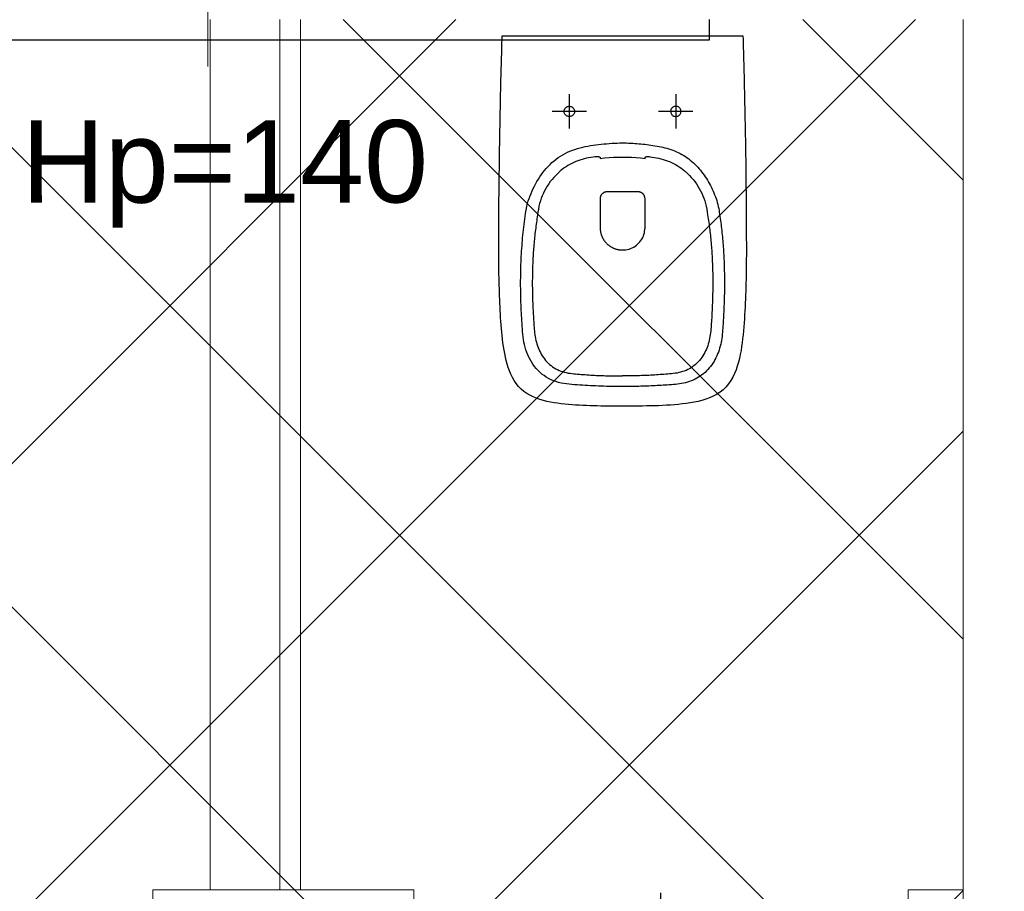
# Model space of a CAD drawing. Header units: millimetres. Extents: x -604189 to 881711, y -381903 to -7297.
# Tile 47 of 256: x -570871 to -569437, y -194427 to -193157. Entities that reach past the tile are written whole.
import ezdxf

# ---------------------------------------------------------------- set-up
doc = ezdxf.new("R2010")
doc.units = ezdxf.units.MM
doc.header["$LTSCALE"] = 100
doc.linetypes.add('ACAD_ISO04W100', pattern=[30.5, 24, -3, 0.5, -3])
doc.layers.get('Defpoints').update_dxf_attribs({"color": 30})
doc.layers.add('3', color=3, linetype='Continuous')
doc.layers.add('OPIS', color=7, linetype='Continuous')
for name, color, linetype, lineweight in [('drzwi', 72, 'Continuous', 20), ('Konstrukcja - Ściany zew_Nr_Pióra__1', 155, 'Continuous', 35), ('RCAD_wymiary', 7, 'Continuous', 18), ('strop osie', 80, 'ACAD_ISO04W100', 5)]:
    doc.layers.add(name, color=color, linetype=linetype, lineweight=lineweight)
doc.styles.add('Arial', font='arial.ttf')
doc.styles.get("Standard").update_dxf_attribs({"font": 'romans.shx', "width": 0.5})
doc.dimstyles.new('1 50', dxfattribs={"dimtxt": 150, "dimasz": 80, "dimexe": 1, "dimexo": 1, "dimgap": 20, "dimtad": 1, "dimdec": 0, "dimlfac": 0.1, "dimtxsty": 'Standard', "dimblk": 'ARCHTICK', "dimcen": 200, "dimclrd": 2, "dimadec": 1, "dimazin": 0, "dimtfac": 1, "dimtdec": 0, "dimtmove": 0, "dimatfit": 3, "dimldrblk": 'ARCHTICK', "dimfxl": 120, "dimfxlon": 1, "dimtfill": 1, "dimarcsym": 0})
pattern_1 = [(45, (-296350.26, 111503), (-334.51454, 334.51454), []), (135, (-296350.26, 111503), (-334.51454, -334.51454), [])]

# ---------------------------------------------------------------- blocks, each defined once
blk = doc.blocks.new('dd02')
at = {"linetype": 'ByBlock'}
blk.add_lwpolyline([(3, 0), (90, 0)], dxfattribs=at)
at = {"color": 8, "linetype": 'ByBlock', "lineweight": 0}
blk.add_arc((0, 0), 90, 270, 0, dxfattribs=at)
blk = doc.blocks.new('def01')
at = {"layer": 'Defpoints', "linetype": 'Continuous'}
blk.add_lwpolyline([(2.5, 0), (-2.5, 0)], dxfattribs=at)
blk = doc.blocks.new('def02')
at = {"layer": 'Defpoints', "rotation": 90}
blk.add_blockref('def01', (0, 0), dxfattribs=at)
at = {"layer": 'Defpoints'}
blk.add_blockref('def01', (0, 0), dxfattribs=at)
blk = doc.blocks.new('dalu01')
at = {"ltscale": 3}
blk.add_lwpolyline([(3, 0), (3, -10), (-3, -10), (-3, 0)], dxfattribs=at)
blk = doc.blocks.new('d_90alu')
blk.add_blockref('dalu01', (-3, 0))
at = {"linetype": 'ByBlock'}
blk.add_blockref('dd02', (0, -10), dxfattribs=at)
at = {"xscale": -1, "rotation": 180}
blk.add_blockref('dalu01', (-3, -110), dxfattribs=at)
at = {"layer": 'Defpoints'}
blk.add_blockref('def02', (-3, -55), dxfattribs=at)
blk = doc.blocks.new('_ArchTick')
at = {"layer": 'strop osie', "color": 0, "const_width": 0.15}
blk.add_lwpolyline([(-0.5, -0.5), (0.5, 0.5)], dxfattribs=at)
blk = doc.blocks.new('*D3202')
at = {"layer": 'Defpoints', "color": 0, "linetype": 'ByBlock', "lineweight": 5, "transparency": 16777216}
for p in [(-569496.8, -191415.8), (-571696.8, -193157.4), (-569496.8, -193157.4)]:
    blk.add_point(p, dxfattribs=at)
at = {"layer": 'OPIS', "color": 0, "linetype": 'Continuous', "lineweight": -2, "transparency": 16777216}
for p, q in [((-571696.8, -191475.8), (-571696.8, -191414.8)), ((-569496.8, -191475.8), (-569496.8, -191414.8))]:
    blk.add_line(p, q, dxfattribs=at)
at = {"layer": 'OPIS', "color": 2, "lineweight": -2, "transparency": 16777216}
blk.add_line((-571696.8, -191415.8), (-569496.8, -191415.8), dxfattribs=at)
at = {"layer": 'OPIS', "color": 2, "linetype": 'ByBlock', "lineweight": -2, "transparency": 16777216, "xscale": 80, "yscale": 80, "zscale": 80, "rotation": 180}
blk.add_blockref('_ArchTick', (-571696.8, -191415.8), dxfattribs=at)
at = {"layer": 'OPIS', "color": 2, "linetype": 'ByBlock', "lineweight": -2, "transparency": 16777216, "xscale": 80, "yscale": 80, "zscale": 80}
blk.add_blockref('_ArchTick', (-569496.8, -191415.8), dxfattribs=at)
at = {"layer": 'OPIS', "color": 0, "linetype": 'ByBlock', "lineweight": 9, "transparency": 16777216, "insert": (-570596.8, -191320.8), "char_height": 150, "attachment_point": 5, "bg_fill": 3, "box_fill_scale": 1.1, "bg_fill_color": 256, "bg_fill_true_color": 13158600, "bg_fill_transparency": 0}
blk.add_mtext('220', dxfattribs=at)
blk = doc.blocks.new('*D3203')
at = {"layer": 'Defpoints', "color": 0, "linetype": 'ByBlock', "lineweight": 5, "transparency": 16777216}
for p in [(-569376.8, -191415.8), (-569496.8, -193157.4), (-569376.8, -193157.4)]:
    blk.add_point(p, dxfattribs=at)
at = {"layer": 'OPIS', "color": 2, "lineweight": -2, "transparency": 16777216}
for p, q in [((-569436.8, -191415.8), (-569405, -191309.8)), ((-569405, -191309.8), (-569254.3, -191309.8)), ((-569496.8, -191415.8), (-569376.8, -191415.8))]:
    blk.add_line(p, q, dxfattribs=at)
at = {"layer": 'OPIS', "color": 0, "linetype": 'Continuous', "lineweight": -2, "transparency": 16777216}
for p, q in [((-569496.8, -191475.8), (-569496.8, -191414.8)), ((-569376.8, -191475.8), (-569376.8, -191414.8))]:
    blk.add_line(p, q, dxfattribs=at)
at = {"layer": 'OPIS', "color": 2, "linetype": 'ByBlock', "lineweight": -2, "transparency": 16777216, "xscale": 80, "yscale": 80, "zscale": 80, "rotation": 180}
blk.add_blockref('_ArchTick', (-569496.8, -191415.8), dxfattribs=at)
at = {"layer": 'OPIS', "color": 2, "linetype": 'ByBlock', "lineweight": -2, "transparency": 16777216, "xscale": 80, "yscale": 80, "zscale": 80}
blk.add_blockref('_ArchTick', (-569376.8, -191415.8), dxfattribs=at)
at = {"layer": 'OPIS', "color": 0, "linetype": 'ByBlock', "lineweight": 9, "transparency": 16777216, "insert": (-569329.7, -191214.8), "char_height": 150, "attachment_point": 5, "bg_fill": 3, "box_fill_scale": 1.1, "bg_fill_color": 256, "bg_fill_true_color": 13158600, "bg_fill_transparency": 0}
blk.add_mtext('12', dxfattribs=at)

msp = doc.modelspace()

# ---------------------------------------------------------------- hatches: boundary and pattern name
at = {"layer": 'OPIS', "linetype": 'ByBlock', "lineweight": 9}
h = msp.add_hatch(dxfattribs=at)
h.set_pattern_fill('ANSI37', color=0, scale=149)
h.set_pattern_definition(pattern_1)
edge = h.paths.add_edge_path()
edge.add_line((-551636.8, -193157.4), (-552906.8, -193157.4))
edge.add_line((-552906.8, -193157.4), (-552906.8, -193187.4))
edge.add_line((-552906.8, -193187.4), (-554281.5, -193187.4))
edge.add_line((-554281.5, -193187.4), (-554281.5, -193407.4))
edge.add_line((-554281.5, -193407.4), (-554641.5, -193407.4))
edge.add_line((-554641.5, -193407.4), (-554891.8, -193407.4))
edge.add_line((-554891.8, -193407.4), (-555251.8, -193407.4))
edge.add_line((-555251.8, -193407.4), (-555252.2, -193157.4))
edge.add_line((-555252.2, -193157.4), (-555156.8, -193407.4))
edge.add_line((-555156.8, -193407.4), (-555156.8, -196074.4))
edge.add_line((-555156.8, -196074.4), (-555036.8, -196074.4))
edge.add_line((-555036.8, -196074.4), (-555036.8, -196674.4))
edge.add_line((-555036.8, -196674.4), (-555036.8, -197274.4))
edge.add_line((-555036.8, -197274.4), (-555636.8, -197274.4))
edge.add_line((-555636.8, -197274.4), (-555636.8, -198296.5))
edge.add_line((-555636.8, -198296.5), (-555036.8, -198294.9))
edge.add_line((-555036.8, -198294.9), (-555036.8, -198287.4))
edge.add_line((-555036.8, -198287.4), (-554936.8, -198287.4))
edge.add_line((-554936.8, -198287.4), (-554936.8, -198294.6))
edge.add_line((-554936.8, -198294.6), (-554486.8, -198293.3))
edge.add_line((-554486.8, -198293.3), (-554486.8, -198292.4))
edge.add_line((-554486.8, -198292.4), (-554486.8, -197276.6))
edge.add_arc((-554486.8, -196933.6), 342.9, 180, 270, ccw=False)
edge.add_arc((-554486.8, -196933.6), 342.9, 0, 180, ccw=False)
edge.add_arc((-554486.8, -196933.6), 342.9, -90, 0, ccw=False)
edge.add_line((-554486.8, -197276.6), (-554486.8, -197508))
edge.add_arc((-554936.8, -198287.4), 900, 0, 60, ccw=False)
edge.add_line((-554036.8, -198287.4), (-553936.8, -198287.4))
edge.add_line((-553936.8, -198287.4), (-553936.8, -198291.8))
edge.add_line((-553936.8, -198291.8), (-551636.8, -198285.4))
edge.add_line((-551636.8, -198285.4), (-551636.8, -193157.4))
edge = h.paths.add_edge_path(flags=17)
edge.add_arc((-555292.8, -194555.6), 64, 0, 360)
edge = h.paths.add_edge_path(flags=17)
edge.add_arc((-555292.8, -194795.6), 64, 0, 360)
edge = h.paths.add_edge_path(flags=17)
edge.add_arc((-555532.8, -194555.6), 64, 0, 360)
edge = h.paths.add_edge_path(flags=17)
edge.add_arc((-555532.8, -194795.6), 64, 0, 360)
edge = h.paths.add_edge_path(flags=16)
edge.add_arc((-555445.6, -195632.9), 122.2, 0, 360)
edge = h.paths.add_edge_path(flags=17)
edge.add_arc((-555445, -195755.2), 131.8, -179.707, 0.293, ccw=False)
edge.add_line((-555576.8, -195755.8), (-555577.4, -195633.6))
edge.add_arc((-555445.6, -195632.9), 131.8, 0.293, 180.293, ccw=False)
edge.add_line((-555313.7, -195632.2), (-555313.1, -195754.5))
edge = h.paths.add_edge_path(flags=16)
edge.add_line((-555354.6, -195832.7), (-555410.5, -195781.1))
edge.add_arc((-555444.2, -195895.3), 119, 73.5483, 77.2527)
edge.add_line((-555418, -195779.2), (-555400.5, -195791.1))
edge.add_arc((-555397.9, -195789.1), 3.2, 66.437, 217.7638, ccw=False)
edge.add_arc((-555444.2, -195895.3), 119, 62.8362, 66.437, ccw=False)
edge.add_line((-555389.9, -195789.4), (-555332.2, -195793.3))
edge.add_arc((-555445, -195755.2), 119, 319.3761, 341.3001, ccw=False)
edge = h.paths.add_edge_path(flags=0)
edge.add_arc((-555445.2, -195715.3), 16, 0, 360)
edge = h.paths.add_edge_path(flags=16)
edge.add_line((-555494.8, -195789.6), (-555556.5, -195794.4))
edge.add_arc((-555553.5, -195795.6), 3.2, 158.7889, 200.417)
edge.add_arc((-555445, -195755.2), 119, 200.417, 219.8364)
edge.add_arc((-555533.9, -195829.4), 3.2, 219.8364, 346.9927)
edge.add_line((-555530.8, -195830.1), (-555488.5, -195790.3))
edge.add_arc((-555491.6, -195789.6), 3.2, 346.9927, 539.5529)
edge = h.paths.add_edge_path(flags=16)
edge.add_arc((-555445, -195755.2), 119, 258.764, 281.822, ccw=False)
edge.add_line((-555468.1, -195871.9), (-555480.2, -195865.1))
edge.add_arc((-555483.3, -195864.5), 3.2, 250.669, 348.8814, ccw=False)
edge.add_arc((-555445, -195755.2), 119, 229.6431, 250.669, ccw=False)
edge.add_line((-555522, -195845.9), (-555468.7, -195779.6))
edge.add_arc((-555459.2, -195767.6), 15.4, -52.9828, 231.7166, ccw=False)
edge.add_arc((-555446.7, -195779.5), 3.2, 91.2428, 186.0743, ccw=False)
edge.add_arc((-555444.2, -195895.3), 119, 88.1124, 91.2428, ccw=False)
edge.add_line((-555440.3, -195776.3), (-555420.6, -195871.7))
h.paths.add_polyline_path([(-554267.2, -198154), (-554267.2, -197814.3), (-554714.9, -197814.3), (-554714.9, -198154)], flags=17)
h.paths.add_polyline_path([(-553792.6, -195548.1), (-553277.5, -195548.1), (-553277.5, -195448.8), (-553792.6, -195448.8)], flags=16)
h.paths.add_polyline_path([(-553792.6, -195438.1), (-553058.9, -195438.1), (-553058.9, -195338.8), (-553792.6, -195338.8)], flags=16)
h.paths.add_polyline_path([(-554194.6, -195555.6), (-553808.2, -195555.6), (-553808.2, -195440.2), (-554194.6, -195440.2)], flags=16)
h.paths.add_polyline_path([(-554154, -195443.9), (-553947.3, -195443.9), (-553947.3, -195345.8), (-554154, -195345.8)], flags=16)
h.paths.add_polyline_path([(-554256.5, -198154), (-554256.5, -197814.3), (-554704.3, -197814.3), (-554704.3, -198154)], flags=17)
h.paths.add_polyline_path([(-569496.8, -196631.6), (-571696.8, -196631.6), (-571696.8, -198287.4), (-569496.8, -198287.4)])
h.paths.add_polyline_path([(-567176.8, -196631.6), (-569376.8, -196631.6), (-569376.8, -198287.4), (-567176.8, -198287.4)])
h.paths.add_polyline_path([(-569376.8, -196535.6), (-567176.8, -196535.6), (-567176.8, -193157.4), (-569376.8, -193157.4)])
edge = h.paths.add_edge_path()
edge.add_arc((-571534.5, -195440.2), 50, 180, 270.0022)
edge.add_line((-571534.5, -195490.2), (-571329.5, -195490.2))
edge.add_arc((-571329.5, -195440.2), 50, 270.0009, 360)
edge.add_line((-571279.5, -195440.2), (-571279.5, -194996.2))
edge.add_arc((-571329.5, -194996.2), 50, 0, 90.0004)
edge.add_line((-571329.5, -194946.2), (-571534.5, -194946.2))
edge.add_arc((-571534.5, -194996.2), 50, 90.0009, 180)
edge.add_line((-571584.5, -194996.2), (-571584.5, -195440.2))
h.paths.add_polyline_path([(-571696.8, -196535.6), (-569496.8, -196535.6), (-569496.8, -193157.4), (-571696.8, -193157.4)])
edge = h.paths.add_edge_path()
edge.add_arc((-571945.7, -193388.7), 50, 0, 90.0004)
edge.add_line((-571945.7, -193338.7), (-572150.7, -193338.7))
edge.add_arc((-572150.7, -193388.7), 50, 90.0009, 180)
edge.add_line((-572200.7, -193388.7), (-572200.7, -193832.7))
edge.add_arc((-572150.7, -193832.7), 50, 180, 270.0022)
edge.add_line((-572150.7, -193882.7), (-571945.7, -193882.7))
edge.add_arc((-571945.7, -193832.7), 50, 270.0009, 360)
edge.add_line((-571895.7, -193832.7), (-571895.7, -193388.7))
h.paths.add_polyline_path([(-571816.8, -198287.4), (-571816.8, -193157.4), (-573216.8, -193157.4), (-573216.8, -198287.4)])

# ---------------------------------------------------------------- linework, layer by layer
at = {"color": 0, "lineweight": 9}
msp.add_line((-570596.8, -193225.8), (-570596.8, -192160), dxfattribs=at)
msp.add_line((-570596.8, -193225.8), (-570596.8, -192160), dxfattribs=at)
at = {"color": 0, "linetype": 'ByBlock', "lineweight": 9}
for p, q in [((-570593.3, -194425.1), (-570593.3, -193157.4)), ((-570491.8, -193157.4), (-570491.8, -194425.1)), ((-570461.8, -193157.4), (-570461.8, -194425.1))]:
    msp.add_line(p, q, dxfattribs=at)
at = {"color": 0, "linetype": 'ByBlock', "lineweight": 15}
msp.add_line((-569496.8, -198287.4), (-569496.8, -193157.4), dxfattribs=at)
at = {"color": 0}
for points in [[(-569817.4, -193181), (-569817.2, -193186.9), (-569817.1, -193192.7), (-569816.9, -193198.5), (-569816.7, -193204.3), (-569816.6, -193210.1), (-569816.4, -193215.9), (-569816.3, -193221.7), (-569816.1, -193227.5), (-569816, -193233.3), (-569815.8, -193239.1), (-569815.7, -193244.9), (-569815.5, -193250.7), (-569815.4, -193256.5), (-569815.3, -193262.3), (-569815.1, -193268.1), (-569815, -193273.9), (-569814.9, -193279.7), (-569814.8, -193285.6), (-569814.6, -193291.4), (-569814.5, -193297.2), (-569814.4, -193303), (-569814.3, -193308.8), (-569814.2, -193314.6), (-569814.1, -193320.4), (-569814, -193326.2), (-569813.9, -193332), (-569813.8, -193337.8), (-569813.7, -193343.6), (-569813.6, -193349.4), (-569813.5, -193355.2), (-569813.4, -193361), (-569813.4, -193366.9), (-569813.3, -193372.7), (-569813.2, -193378.5), (-569813.2, -193384.3), (-569813.1, -193390.1), (-569813, -193395.9), (-569813, -193401.7), (-569812.9, -193407.5), (-569812.9, -193413.3), (-569812.8, -193419.1), (-569812.8, -193424.9), (-569812.7, -193430.7), (-569812.7, -193436.5), (-569812.6, -193442.4), (-569812.6, -193448.2), (-569812.6, -193454), (-569812.5, -193459.8), (-569812.5, -193465.6), (-569812.5, -193471.4), (-569812.5, -193477.2), (-569812.4, -193483), (-569812.4, -193488.8), (-569812.4, -193494.6), (-569812.4, -193500.4), (-569812.5, -193506.2), (-569812.5, -193512), (-569812.6, -193517.9), (-569812.6, -193523.7), (-569812.7, -193529.5), (-569812.8, -193535.3), (-569813, -193541.1), (-569813.1, -193546.9), (-569813.3, -193552.7), (-569813.5, -193558.5), (-569813.7, -193564.3), (-569814, -193570.1), (-569814.3, -193575.9), (-569814.6, -193581.7), (-569814.9, -193587.5), (-569815.3, -193593.3), (-569815.7, -193599.1), (-569816.1, -193604.9), (-569816.6, -193610.7), (-569817.2, -193616.5), (-569817.8, -193622.2), (-569818.5, -193628), (-569819.3, -193633.7), (-569820.2, -193639.5), (-569821.3, -193645.2), (-569822.5, -193650.9), (-569824, -193656.5), (-569825.6, -193662.1), (-569827.5, -193667.6), (-569829.7, -193672.9), (-569832.2, -193678.2), (-569835, -193683.2), (-569838.3, -193688), (-569842.1, -193692.5), (-569846.2, -193696.5), (-569850.8, -193700.1), (-569855.7, -193703.2), (-569860.8, -193705.9), (-569866.1, -193708.3), (-569871.6, -193710.3), (-569877.1, -193712), (-569882.7, -193713.4), (-569888.4, -193714.6), (-569894.2, -193715.6), (-569899.9, -193716.4), (-569905.7, -193717.2), (-569911.4, -193717.8), (-569917.2, -193718.3), (-569923, -193718.7), (-569928.8, -193719.1), (-569934.6, -193719.4), (-569940.4, -193719.7), (-569946.2, -193719.9), (-569952, -193720), (-569957.8, -193720.1), (-569963.6, -193720.2), (-569969.5, -193720.3), (-569975.3, -193720.3), (-569981.1, -193720.3), (-569986.9, -193720.4), (-569992.7, -193720.4), (-569997.9, -193720.4), (-570003.2, -193720.3), (-570008.5, -193720.3), (-570013.7, -193720.3), (-570019, -193720.3), (-570024.3, -193720.2), (-570029.5, -193720.1), (-570034.8, -193720), (-570040, -193719.8), (-570045.3, -193719.6), (-570050.6, -193719.4), (-570055.8, -193719.1), (-570061.1, -193718.8), (-570066.3, -193718.4), (-570071.6, -193718), (-570076.8, -193717.5), (-570082, -193716.9), (-570087.3, -193716.2), (-570092.5, -193715.4), (-570097.6, -193714.5), (-570102.8, -193713.4), (-570107.9, -193712.1), (-570112.9, -193710.6), (-570117.9, -193708.8), (-570122.8, -193706.8), (-570127.5, -193704.5), (-570132, -193701.8), (-570136.3, -193698.8), (-570140.3, -193695.4), (-570144, -193691.7), (-570147.4, -193687.6), (-570150.3, -193683.2), (-570153, -193678.7), (-570155.3, -193673.9), (-570157.3, -193669.1), (-570159.1, -193664.1), (-570160.7, -193659.1), (-570162, -193654), (-570163.3, -193648.9), (-570164.3, -193643.8), (-570165.3, -193638.6), (-570166.1, -193633.4), (-570166.9, -193628.2), (-570167.5, -193623), (-570168.1, -193617.7), (-570168.6, -193612.5), (-570169.1, -193607.2), (-570169.5, -193602), (-570169.9, -193596.7), (-570170.2, -193591.5), (-570170.5, -193586.2), (-570170.8, -193581), (-570171.1, -193575.7), (-570171.4, -193570.5), (-570171.6, -193565.2), (-570171.8, -193560), (-570172, -193554.7), (-570172.1, -193549.4), (-570172.3, -193544.2), (-570172.4, -193538.9), (-570172.5, -193533.6), (-570172.7, -193528.4), (-570172.7, -193523.1), (-570172.8, -193517.9), (-570172.9, -193512.6), (-570172.9, -193507.3), (-570172.9, -193502.1), (-570172.9, -193496.8), (-570172.9, -193491.5), (-570172.9, -193486.3), (-570172.9, -193481), (-570172.9, -193475.8), (-570172.9, -193470.5), (-570172.8, -193465.2), (-570172.8, -193460), (-570172.8, -193454.7), (-570172.8, -193449.4), (-570172.7, -193444.2), (-570172.7, -193438.9), (-570172.7, -193433.6), (-570172.6, -193428.4), (-570172.6, -193423.1), (-570172.6, -193417.9), (-570172.5, -193412.6), (-570172.5, -193407.3), (-570172.4, -193402.1), (-570172.4, -193396.8), (-570172.3, -193391.5), (-570172.2, -193386.3), (-570172.2, -193381), (-570172.1, -193375.7), (-570172, -193370.5), (-570172, -193365.2), (-570171.9, -193360), (-570171.8, -193354.7), (-570171.7, -193349.4), (-570171.7, -193344.2), (-570171.6, -193338.9), (-570171.5, -193333.6), (-570171.4, -193328.4), (-570171.3, -193323.1), (-570171.2, -193317.9), (-570171.1, -193312.6), (-570171, -193307.3), (-570170.9, -193302.1), (-570170.8, -193296.8), (-570170.7, -193291.5), (-570170.6, -193286.3), (-570170.5, -193281), (-570170.4, -193275.8), (-570170.3, -193270.5), (-570170.2, -193265.2), (-570170.1, -193260), (-570169.9, -193254.7), (-570169.8, -193249.4), (-570169.7, -193244.2), (-570169.5, -193238.9), (-570169.4, -193233.7), (-570169.3, -193228.4), (-570169.1, -193223.1), (-570169, -193217.9), (-570168.9, -193212.6), (-570168.7, -193207.4), (-570168.6, -193202.1), (-570168.4, -193196.8), (-570168.3, -193191.6), (-570168.1, -193186.3), (-570168, -193181)], [(-570168, -193181), (-570165, -193181), (-569992.7, -193181)], [(-569992.7, -193181), (-569820.4, -193181), (-569817.4, -193181)], [(-570032.4, -193357.1), (-570035.7, -193357.5), (-570039, -193358.1), (-570042.2, -193358.7), (-570045.4, -193359.4), (-570048.6, -193360.2), (-570051.7, -193361.1), (-570054.8, -193362), (-570057.9, -193363.1), (-570060.9, -193364.2), (-570063.8, -193365.5), (-570066.7, -193366.9), (-570069.5, -193368.3), (-570072.3, -193369.9), (-570074.9, -193371.6), (-570077.5, -193373.4), (-570080, -193375.2), (-570082.4, -193377.2)], [(-570032.4, -193357.1), (-570031.4, -193356.9), (-570030.5, -193356.9), (-570029.5, -193356.8), (-570028.7, -193356.9), (-570027.9, -193356.9), (-570027.2, -193357), (-570026.6, -193357.2), (-570026.1, -193357.4), (-570025.8, -193357.6), (-570025.5, -193357.8), (-570025.5, -193358.1), (-570025.4, -193358.3), (-570025.4, -193358.4), (-570025.4, -193358.5), (-570025.4, -193358.7), (-570025.4, -193358.8), (-570025.4, -193358.9), (-570025.4, -193359.1), (-570025.4, -193359.2), (-570025.4, -193359.3), (-570025.4, -193359.5), (-570025.3, -193359.6), (-570018.8, -193358.9), (-570012.3, -193358.3), (-570005.8, -193357.9), (-569999.2, -193357.6), (-569992.7, -193357.5), (-569986.1, -193357.6), (-569979.6, -193357.9), (-569973.1, -193358.3), (-569966.5, -193358.9), (-569960, -193359.6), (-569960, -193359.5), (-569960, -193359.3), (-569960, -193359.2), (-569960, -193359.1), (-569960, -193358.9), (-569960, -193358.8), (-569959.9, -193358.7), (-569959.9, -193358.5), (-569959.9, -193358.4), (-569959.9, -193358.3), (-569959.9, -193358.1), (-569959.8, -193357.8), (-569959.6, -193357.6), (-569959.2, -193357.4), (-569958.8, -193357.2), (-569958.2, -193357), (-569957.5, -193356.9), (-569956.7, -193356.9), (-569955.8, -193356.8), (-569954.9, -193356.9), (-569953.9, -193356.9), (-569953, -193357.1), (-569949.7, -193357.5), (-569946.4, -193358.1), (-569943.2, -193358.7), (-569940, -193359.4), (-569936.8, -193360.2), (-569933.6, -193361.1), (-569930.5, -193362), (-569927.5, -193363.1), (-569924.5, -193364.2), (-569921.5, -193365.5), (-569918.6, -193366.9), (-569915.8, -193368.3), (-569913.1, -193369.9), (-569910.4, -193371.6), (-569907.9, -193373.4), (-569905.4, -193375.2), (-569903, -193377.2)], [(-570082.4, -193377.2), (-570083.3, -193378), (-570084.3, -193378.8), (-570085.2, -193379.7), (-570086.2, -193380.5), (-570087.1, -193381.4), (-570090, -193384.2), (-570092.8, -193387.2), (-570095.4, -193390.2), (-570097.9, -193393.3), (-570100.2, -193396.5), (-570102.3, -193399.8), (-570104.4, -193403.2), (-570106.2, -193406.6), (-570108, -193410.2), (-570109.5, -193413.8), (-570111, -193417.6), (-570112.3, -193421.4), (-570113.4, -193425.3), (-570114.4, -193429.3), (-570115.2, -193433.4), (-570115.9, -193437.6), (-570116.4, -193441.8), (-570116.9, -193444.6), (-570117.3, -193447.3), (-570117.7, -193450), (-570118.1, -193452.7), (-570118.5, -193455.4), (-570118.9, -193458.1), (-570119.2, -193460.9), (-570119.6, -193463.6), (-570119.9, -193466.3), (-570120.2, -193469), (-570120.5, -193471.7), (-570120.8, -193474.5), (-570121.1, -193477.2), (-570121.4, -193479.9), (-570121.6, -193482.7), (-570121.8, -193485.4), (-570122.1, -193488.1), (-570122.3, -193490.8), (-570122.5, -193493.6), (-570122.7, -193496.3), (-570122.8, -193499), (-570123, -193501.8), (-570123.1, -193504.5), (-570123.3, -193507.2), (-570123.4, -193510), (-570123.5, -193512.7), (-570123.6, -193515.4), (-570123.7, -193518.2), (-570123.8, -193520.9), (-570123.9, -193523.6), (-570123.9, -193526.4), (-570124, -193529.1), (-570124, -193531.8), (-570124, -193534.6), (-570124.1, -193537.3), (-570124.1, -193540), (-570124.1, -193542.8), (-570124.1, -193545.5), (-570124, -193548.2), (-570124, -193551), (-570124, -193553.7), (-570123.9, -193556.4), (-570123.8, -193559.2), (-570123.8, -193561.9), (-570123.7, -193564.6), (-570123.6, -193567.4), (-570123.5, -193570.1), (-570123.4, -193572.8), (-570123.3, -193575.6), (-570123.2, -193578.3), (-570123, -193581), (-570122.9, -193583.7), (-570122.7, -193586.5), (-570122.6, -193589.2), (-570122.4, -193591.9), (-570122.2, -193594.7), (-570122.1, -193597.4), (-570121.9, -193600.1), (-570121.7, -193602.8), (-570121.5, -193605.6), (-570121.3, -193608.3), (-570121, -193611), (-570120.8, -193613.7), (-570120.4, -193616.4), (-570120, -193619.1), (-570119.5, -193621.8), (-570118.9, -193624.5), (-570118.2, -193627.1), (-570117.5, -193629.8), (-570116.6, -193632.4), (-570115.7, -193634.9), (-570114.7, -193637.5), (-570113.5, -193639.9), (-570112.3, -193642.4), (-570111, -193644.8), (-570109.6, -193647.1), (-570108, -193649.4), (-570106.4, -193651.6), (-570104.7, -193653.7), (-570102.9, -193655.7), (-570100.9, -193657.7), (-570098.9, -193659.5), (-570096.8, -193661.3), (-570094.6, -193662.9), (-570092.3, -193664.4), (-570090, -193665.8), (-570087.5, -193667), (-570085, -193668.2), (-570082.5, -193669.2), (-570079.9, -193670.1), (-570077.3, -193670.8), (-570074.6, -193671.5), (-570071.9, -193672.1), (-570069.2, -193672.5), (-570066.5, -193672.9), (-570063.8, -193673.2), (-570061.1, -193673.5), (-570058.4, -193673.7), (-570055.6, -193673.9), (-570052.9, -193674.1), (-570050.2, -193674.3), (-570047.4, -193674.5), (-570044.7, -193674.7), (-570042, -193674.9), (-570039.2, -193675), (-570036.5, -193675.2), (-570033.7, -193675.3), (-570031, -193675.5), (-570028.3, -193675.6), (-570025.5, -193675.7), (-570022.8, -193675.8), (-570020.1, -193675.9), (-570017.3, -193676), (-570014.6, -193676.1), (-570011.8, -193676.2), (-570009.1, -193676.2), (-570006.4, -193676.3), (-570003.6, -193676.3), (-570000.9, -193676.4), (-569998.2, -193676.4), (-569995.4, -193676.4), (-569992.7, -193676.4)], [(-569903, -193377.2), (-569902, -193378), (-569901.1, -193378.8), (-569900.1, -193379.7), (-569899.2, -193380.5), (-569898.2, -193381.4), (-569895.3, -193384.2), (-569892.6, -193387.2), (-569890, -193390.2), (-569887.5, -193393.3), (-569885.2, -193396.5), (-569883, -193399.8), (-569881, -193403.2), (-569879.1, -193406.6), (-569877.4, -193410.2), (-569875.8, -193413.8), (-569874.4, -193417.6), (-569873.1, -193421.4), (-569872, -193425.3), (-569871, -193429.3), (-569870.1, -193433.4), (-569869.5, -193437.6), (-569868.9, -193441.8), (-569868.4, -193444.6), (-569868, -193447.3), (-569867.6, -193450), (-569867.2, -193452.7), (-569866.8, -193455.4), (-569866.5, -193458.1), (-569866.1, -193460.9), (-569865.8, -193463.6), (-569865.4, -193466.3), (-569865.1, -193469), (-569864.8, -193471.7), (-569864.5, -193474.5), (-569864.3, -193477.2), (-569864, -193479.9), (-569863.8, -193482.7), (-569863.5, -193485.4), (-569863.3, -193488.1), (-569863.1, -193490.8), (-569862.9, -193493.6), (-569862.7, -193496.3), (-569862.5, -193499), (-569862.4, -193501.8), (-569862.2, -193504.5), (-569862.1, -193507.2), (-569862, -193510), (-569861.8, -193512.7), (-569861.7, -193515.4), (-569861.6, -193518.2), (-569861.6, -193520.9), (-569861.5, -193523.6), (-569861.4, -193526.4), (-569861.4, -193529.1), (-569861.3, -193531.8), (-569861.3, -193534.6), (-569861.3, -193537.3), (-569861.3, -193540), (-569861.3, -193542.8), (-569861.3, -193545.5), (-569861.3, -193548.2), (-569861.4, -193551), (-569861.4, -193553.7), (-569861.5, -193556.4), (-569861.5, -193559.2), (-569861.6, -193561.9), (-569861.7, -193564.6), (-569861.8, -193567.4), (-569861.9, -193570.1), (-569862, -193572.8), (-569862.1, -193575.6), (-569862.2, -193578.3), (-569862.3, -193581), (-569862.5, -193583.7), (-569862.6, -193586.5), (-569862.8, -193589.2), (-569862.9, -193591.9), (-569863.1, -193594.7), (-569863.3, -193597.4), (-569863.5, -193600.1), (-569863.7, -193602.8), (-569863.9, -193605.6), (-569864.1, -193608.3), (-569864.3, -193611), (-569864.6, -193613.7), (-569864.9, -193616.4), (-569865.4, -193619.1), (-569865.9, -193621.8), (-569866.5, -193624.5), (-569867.1, -193627.1), (-569867.9, -193629.8), (-569868.7, -193632.4), (-569869.7, -193634.9), (-569870.7, -193637.5), (-569871.8, -193639.9), (-569873.1, -193642.4), (-569874.4, -193644.8), (-569875.8, -193647.1), (-569877.3, -193649.4), (-569878.9, -193651.6), (-569880.7, -193653.7), (-569882.5, -193655.7), (-569884.4, -193657.7), (-569886.4, -193659.5), (-569888.6, -193661.3), (-569890.8, -193662.9), (-569893, -193664.4), (-569895.4, -193665.8), (-569897.8, -193667), (-569900.3, -193668.2), (-569902.9, -193669.2), (-569905.5, -193670.1), (-569908.1, -193670.8), (-569910.7, -193671.5), (-569913.4, -193672.1), (-569916.1, -193672.5), (-569918.8, -193672.9), (-569921.6, -193673.2), (-569924.3, -193673.5), (-569927, -193673.7), (-569929.7, -193673.9), (-569932.5, -193674.1), (-569935.2, -193674.3), (-569937.9, -193674.5), (-569940.7, -193674.7), (-569943.4, -193674.9), (-569946.1, -193675), (-569948.9, -193675.2), (-569951.6, -193675.3), (-569954.3, -193675.5), (-569957.1, -193675.6), (-569959.8, -193675.7), (-569962.6, -193675.8), (-569965.3, -193675.9), (-569968, -193676), (-569970.8, -193676.1), (-569973.5, -193676.2), (-569976.2, -193676.2), (-569979, -193676.3), (-569981.7, -193676.3), (-569984.5, -193676.4), (-569987.2, -193676.4), (-569989.9, -193676.4), (-569992.7, -193676.4)], [(-569970, -193408.3), (-570009.5, -193408.3), (-570011.4, -193408.3), (-570012.1, -193408.3), (-570012.7, -193408.3), (-570013.4, -193408.3), (-570014, -193408.3), (-570014.7, -193408.3), (-570015.3, -193408.3), (-570015.9, -193408.3), (-570016.5, -193408.3), (-570017.1, -193408.4), (-570017.7, -193408.5), (-570018.3, -193408.7), (-570018.9, -193408.9), (-570019.5, -193409.1), (-570020, -193409.4), (-570020.5, -193409.7), (-570021, -193410), (-570021.5, -193410.4), (-570022, -193410.8), (-570022.4, -193411.2), (-570022.8, -193411.6), (-570023.2, -193412.1), (-570023.6, -193412.6), (-570023.9, -193413.1), (-570024.2, -193413.6), (-570024.5, -193414.2), (-570024.7, -193414.7), (-570024.9, -193415.3), (-570025.1, -193415.9), (-570025.2, -193416.5), (-570025.3, -193417.1), (-570025.3, -193417.7), (-570025.4, -193418.3)], [(-570025.4, -193418.3), (-570025.4, -193455.6), (-570025.4, -193457.1), (-570025.4, -193458.7), (-570025.4, -193460.2), (-570025.3, -193461.8), (-570025.2, -193463.3)], [(-569992.7, -193492.9), (-569990.3, -193492.8), (-569987.9, -193492.6), (-569985.5, -193492.1), (-569983.2, -193491.5), (-569980.9, -193490.7), (-569978.7, -193489.8), (-569976.5, -193488.7), (-569974.5, -193487.4), (-569972.5, -193486), (-569970.7, -193484.4), (-569969, -193482.7), (-569967.4, -193480.9), (-569965.9, -193479), (-569964.6, -193477), (-569963.4, -193474.8), (-569962.4, -193472.7), (-569961.6, -193470.4), (-569960.9, -193468.1), (-569960.5, -193465.7), (-569960.1, -193463.3), (-569960.1, -193462.7), (-569960.1, -193462.1), (-569960, -193461.6), (-569960, -193461), (-569960, -193460.4), (-569960, -193459.8), (-569960, -193459.2), (-569960, -193458.6), (-569960, -193458.1), (-569960, -193457.5), (-569960, -193456.9), (-569960, -193456.3), (-569960, -193455.7), (-569960, -193454.5), (-569960, -193418.9), (-569960, -193418.3), (-569960, -193417.7), (-569960.1, -193417.1), (-569960.2, -193416.5), (-569960.3, -193415.9), (-569960.5, -193415.3), (-569960.7, -193414.7), (-569960.9, -193414.2), (-569961.2, -193413.6), (-569961.4, -193413.1), (-569961.8, -193412.6), (-569962.1, -193412.1), (-569962.5, -193411.6), (-569962.9, -193411.2), (-569963.4, -193410.8), (-569963.8, -193410.4), (-569964.3, -193410), (-569964.8, -193409.7), (-569965.4, -193409.4), (-569965.9, -193409.1), (-569966.5, -193408.9), (-569967.1, -193408.7), (-569967.6, -193408.6), (-569968.2, -193408.4), (-569968.8, -193408.3), (-569969.4, -193408.3), (-569970, -193408.3)], [(-570025.2, -193463.3), (-570025.1, -193464), (-570025, -193464.8), (-570024.9, -193465.5), (-570024.8, -193466.3), (-570024.7, -193467), (-570024.5, -193467.7), (-570024.3, -193468.4), (-570024.1, -193469.1), (-570023.9, -193469.9), (-570023.7, -193470.6), (-570023.4, -193471.3), (-570023.2, -193472), (-570022.9, -193472.7), (-570022.6, -193473.3), (-570022.3, -193474), (-570022, -193474.7), (-570021.7, -193475.3), (-570021.3, -193476), (-570021, -193476.6), (-570020.6, -193477.3), (-570020.2, -193477.9), (-570019.8, -193478.5), (-570019.3, -193479.1), (-570018.9, -193479.7), (-570018.5, -193480.3), (-570018, -193480.9), (-570017.5, -193481.5), (-570017, -193482), (-570016.5, -193482.6), (-570016, -193483.1), (-570015.5, -193483.7), (-570015, -193484.2), (-570014.4, -193484.7), (-570013.8, -193485.2), (-570013.3, -193485.6), (-570012.7, -193486.1), (-570012.1, -193486.5), (-570011.5, -193487), (-570010.9, -193487.4), (-570010.3, -193487.8), (-570009.6, -193488.2), (-570009, -193488.6), (-570008.3, -193488.9), (-570007.7, -193489.3), (-570007, -193489.6), (-570006.4, -193489.9), (-570005.7, -193490.2), (-570005, -193490.5), (-570004.3, -193490.8), (-570003.6, -193491.1), (-570002.9, -193491.3), (-570002.2, -193491.5), (-570001.5, -193491.7), (-570000.8, -193491.9), (-570000, -193492.1), (-569999.3, -193492.3), (-569998.6, -193492.4), (-569997.9, -193492.5), (-569997.1, -193492.6), (-569996.4, -193492.7), (-569995.6, -193492.8), (-569994.9, -193492.9), (-569994.2, -193492.9), (-569993.4, -193492.9), (-569992.7, -193492.9)]]:
    msp.add_lwpolyline(points, dxfattribs=at)
msp.add_lwpolyline([(-569992.7, -193691.9), (-569996.6, -193691.8), (-570000.5, -193691.8), (-570004.4, -193691.8), (-570008.3, -193691.7), (-570012.2, -193691.7), (-570016.1, -193691.6), (-570020, -193691.5), (-570023.9, -193691.3), (-570027.8, -193691.2), (-570031.6, -193691), (-570035.5, -193690.9), (-570039.4, -193690.7), (-570043.3, -193690.5), (-570047.2, -193690.3), (-570051.1, -193690), (-570055, -193689.8), (-570058.9, -193689.5), (-570062.8, -193689.2), (-570066.7, -193688.9), (-570070.5, -193688.5), (-570074.4, -193688.1), (-570078.3, -193687.5), (-570082.1, -193686.7), (-570085.9, -193685.8), (-570089.6, -193684.6), (-570093.3, -193683.3), (-570096.8, -193681.8), (-570100.3, -193680), (-570103.7, -193678.1), (-570106.9, -193675.9), (-570110, -193673.6), (-570113, -193671), (-570115.8, -193668.3), (-570118.4, -193665.4), (-570120.9, -193662.4), (-570123.2, -193659.2), (-570125.3, -193656), (-570127.2, -193652.6), (-570129, -193649.1), (-570130.6, -193645.6), (-570132, -193642), (-570133.3, -193638.3), (-570134.5, -193634.5), (-570135.4, -193630.8), (-570136.3, -193627), (-570136.9, -193623.1), (-570137.5, -193619.3), (-570137.9, -193615.4), (-570138.2, -193611.5), (-570138.5, -193607.6), (-570138.8, -193603.7), (-570139, -193599.8), (-570139.3, -193595.9), (-570139.5, -193592.1), (-570139.7, -193588.2), (-570139.9, -193584.3), (-570140.1, -193580.4), (-570140.3, -193576.5), (-570140.5, -193572.6), (-570140.6, -193568.7), (-570140.7, -193564.8), (-570140.8, -193560.9), (-570140.9, -193557), (-570141, -193553.1), (-570141, -193549.2), (-570141.1, -193545.3), (-570141.1, -193541.4), (-570141.1, -193537.5), (-570141, -193533.6), (-570141, -193529.7), (-570140.9, -193525.8), (-570140.9, -193521.9), (-570140.8, -193518), (-570140.6, -193514.1), (-570140.5, -193510.2), (-570140.3, -193506.4), (-570140.1, -193502.5), (-570139.9, -193498.6), (-570139.7, -193494.7), (-570139.4, -193490.8), (-570139.1, -193486.9), (-570138.8, -193483), (-570138.5, -193479.1), (-570138.2, -193475.3), (-570137.8, -193471.4), (-570137.4, -193467.5), (-570137, -193463.6), (-570136.5, -193459.7), (-570136.1, -193455.9), (-570135.6, -193452), (-570135.1, -193448.1), (-570134.5, -193444.3), (-570133.9, -193440.4), (-570133.3, -193436.6), (-570132.7, -193432.7), (-570131.9, -193428.9), (-570130.9, -193425.1), (-570129.9, -193421.4), (-570128.7, -193417.7), (-570127.3, -193414), (-570125.9, -193410.4), (-570124.4, -193406.8), (-570122.7, -193403.3), (-570121, -193399.8), (-570119.2, -193396.3), (-570117.3, -193393), (-570115.2, -193389.6), (-570113.1, -193386.4), (-570110.9, -193383.1), (-570108.6, -193380), (-570106.2, -193376.9), (-570103.7, -193374), (-570101, -193371.1), (-570098.3, -193368.3), (-570095.5, -193365.6), (-570092.5, -193363.1), (-570089.5, -193360.6), (-570086.3, -193358.3), (-570083.1, -193356.2), (-570079.8, -193354.2), (-570076.3, -193352.3), (-570072.8, -193350.6), (-570069.3, -193349), (-570065.7, -193347.6), (-570062, -193346.3), (-570058.3, -193345.1), (-570054.5, -193344.1), (-570050.7, -193343.1), (-570046.9, -193342.3), (-570043.1, -193341.5), (-570039.2, -193340.9), (-570035.4, -193340.3), (-570031.5, -193339.8), (-570027.7, -193339.3), (-570023.8, -193338.8), (-570019.9, -193338.4), (-570016, -193338.1), (-570012.1, -193337.8), (-570008.3, -193337.5), (-570004.4, -193337.3), (-570000.5, -193337.1), (-569996.6, -193337), (-569992.7, -193337), (-569989.7, -193337), (-569986.8, -193337), (-569983.8, -193337.1), (-569980.8, -193337.3), (-569977.9, -193337.4), (-569974.9, -193337.6), (-569972, -193337.9), (-569969, -193338.1), (-569966, -193338.4), (-569963.1, -193338.7), (-569960.1, -193339), (-569957.2, -193339.3), (-569954.3, -193339.7), (-569951.3, -193340.1), (-569948.4, -193340.5), (-569945.5, -193341), (-569942.5, -193341.5), (-569939.6, -193342.1), (-569936.7, -193342.7), (-569933.8, -193343.3), (-569931, -193344), (-569928.1, -193344.8), (-569925.3, -193345.7), (-569922.4, -193346.6), (-569919.7, -193347.6), (-569916.9, -193348.7), (-569914.2, -193349.8), (-569911.5, -193351.1), (-569908.8, -193352.4), (-569906.2, -193353.8), (-569903.7, -193355.3), (-569901.2, -193356.9), (-569898.7, -193358.6), (-569896.3, -193360.3), (-569894, -193362.1), (-569891.7, -193364), (-569889.5, -193366), (-569887.3, -193368), (-569885.2, -193370.1), (-569883.2, -193372.3), (-569881.2, -193374.5), (-569879.3, -193376.8), (-569877.5, -193379.1), (-569875.7, -193381.5), (-569873.9, -193383.9), (-569872.3, -193386.3), (-569870.6, -193388.8), (-569869.1, -193391.3), (-569867.6, -193393.9), (-569866.1, -193396.5), (-569864.7, -193399.1), (-569863.4, -193401.7), (-569862.1, -193404.4), (-569860.9, -193407.1), (-569859.7, -193409.8), (-569858.6, -193412.6), (-569857.5, -193415.3), (-569856.6, -193418.1), (-569855.6, -193420.9), (-569854.8, -193423.8), (-569854, -193426.7), (-569853.3, -193429.5), (-569852.7, -193432.4), (-569852.2, -193435.4), (-569851.8, -193438.3), (-569851.3, -193441.2), (-569850.9, -193444.1), (-569850.5, -193447.1), (-569850.1, -193450), (-569849.7, -193453), (-569849.3, -193455.9), (-569848.9, -193458.8), (-569848.6, -193461.8), (-569848.3, -193464.7), (-569847.9, -193467.7), (-569847.6, -193470.6), (-569847.3, -193473.6), (-569847.1, -193476.5), (-569846.8, -193479.5), (-569846.6, -193482.4), (-569846.3, -193485.4), (-569846.1, -193488.4), (-569845.9, -193491.3), (-569845.7, -193494.3), (-569845.5, -193497.2), (-569845.4, -193500.2), (-569845.2, -193503.1), (-569845.1, -193506.1), (-569844.9, -193509.1), (-569844.8, -193512), (-569844.7, -193515), (-569844.6, -193518), (-569844.5, -193520.9), (-569844.5, -193523.9), (-569844.4, -193526.8), (-569844.4, -193529.8), (-569844.3, -193532.8), (-569844.3, -193535.7), (-569844.3, -193538.7), (-569844.3, -193541.7), (-569844.3, -193544.6), (-569844.3, -193547.6), (-569844.4, -193550.6), (-569844.4, -193553.5), (-569844.4, -193556.5), (-569844.5, -193559.5), (-569844.6, -193562.4), (-569844.7, -193565.4), (-569844.8, -193568.3), (-569844.9, -193571.3), (-569845, -193574.3), (-569845.1, -193577.2), (-569845.2, -193580.2), (-569845.4, -193583.2), (-569845.5, -193586.1), (-569845.7, -193589.1), (-569845.8, -193592), (-569846, -193595), (-569846.2, -193598), (-569846.4, -193600.9), (-569846.6, -193603.9), (-569846.8, -193606.8), (-569847, -193609.8), (-569847.2, -193612.7), (-569847.5, -193615.7), (-569847.8, -193618.6), (-569848.2, -193621.6), (-569848.6, -193624.5), (-569849.2, -193627.4), (-569849.8, -193630.3), (-569850.5, -193633.2), (-569851.3, -193636.1), (-569852.2, -193638.9), (-569853.2, -193641.7), (-569854.3, -193644.4), (-569855.5, -193647.2), (-569856.7, -193649.8), (-569858.1, -193652.5), (-569859.5, -193655.1), (-569861.1, -193657.6), (-569862.8, -193660), (-569864.5, -193662.4), (-569866.4, -193664.7), (-569868.3, -193667), (-569870.4, -193669.1), (-569872.5, -193671.2), (-569874.8, -193673.1), (-569877.1, -193674.9), (-569879.5, -193676.7), (-569882, -193678.3), (-569884.6, -193679.8), (-569887.2, -193681.1), (-569889.9, -193682.4), (-569892.6, -193683.5), (-569895.4, -193684.5), (-569898.2, -193685.4), (-569901.1, -193686.2), (-569904, -193686.9), (-569906.9, -193687.4), (-569909.8, -193687.9), (-569912.7, -193688.3), (-569915.7, -193688.6), (-569918.6, -193688.9), (-569921.6, -193689.1), (-569924.6, -193689.4), (-569927.5, -193689.6), (-569930.5, -193689.8), (-569933.4, -193690), (-569936.4, -193690.2), (-569939.3, -193690.3), (-569942.3, -193690.5), (-569945.3, -193690.7), (-569948.2, -193690.8), (-569951.2, -193690.9), (-569954.2, -193691.1), (-569957.1, -193691.2), (-569960.1, -193691.3), (-569963, -193691.4), (-569966, -193691.5), (-569969, -193691.6), (-569971.9, -193691.6), (-569974.9, -193691.7), (-569977.9, -193691.7), (-569980.8, -193691.8), (-569983.8, -193691.8), (-569986.8, -193691.8), (-569989.7, -193691.8)], close=True, dxfattribs=at)
at = {"layer": '3', "color": 0}
msp.add_lwpolyline([(-569866.8, -193157.4), (-569866.8, -193187.4), (-571326.8, -193187.4), (-571326.8, -193157.4)], dxfattribs=at)
at = {"layer": 'Defpoints', "color": 0}
for points in [[(-570070.2, -193266), (-570070.2, -193316)], [(-569915.2, -193266), (-569915.2, -193316)], [(-570045.2, -193291), (-570095.2, -193291)], [(-569890.2, -193291), (-569940.2, -193291)]]:
    msp.add_lwpolyline(points, dxfattribs=at)
for points in [[(-570077.7, -193291, 0), (-570077.6, -193289.9, 0), (-570077.4, -193288.9, 0), (-570077, -193287.8, 0), (-570076.4, -193286.9, 0), (-570075.7, -193286, 0), (-570074.9, -193285.2, 0), (-570074, -193284.6, 0), (-570073.1, -193284.1, 0), (-570072, -193283.8, 0), (-570070.9, -193283.6, 0), (-570069.8, -193283.5, 0), (-570068.7, -193283.7, 0), (-570067.7, -193284, 0), (-570066.7, -193284.4, 0), (-570065.7, -193285, 0), (-570064.9, -193285.7, 0), (-570064.2, -193286.6, 0), (-570063.6, -193287.5, 0), (-570063.1, -193288.5, 0), (-570062.8, -193289.6, 0), (-570062.7, -193290.7, 0), (-570062.7, -193291.8, 0), (-570062.9, -193292.9, 0), (-570063.3, -193293.9, 0), (-570063.8, -193294.9, 0), (-570064.4, -193295.8, 0), (-570065.2, -193296.6, 0), (-570066, -193297.3, 0), (-570067, -193297.8, 0), (-570068, -193298.2, 0), (-570069.1, -193298.4, 0), (-570070.2, -193298.5, 0), (-570071.3, -193298.4, 0), (-570072.4, -193298.2, 0), (-570073.4, -193297.8, 0), (-570074.4, -193297.3, 0), (-570075.2, -193296.6, 0), (-570076, -193295.8, 0), (-570076.6, -193294.9, 0), (-570077.1, -193293.9, 0), (-570077.5, -193292.9, 0), (-570077.6, -193291.8, 0)], [(-569907.7, -193291, 0), (-569907.8, -193289.9, 0), (-569908, -193288.9, 0), (-569908.4, -193287.8, 0), (-569909, -193286.9, 0), (-569909.6, -193286, 0), (-569910.4, -193285.2, 0), (-569911.3, -193284.6, 0), (-569912.3, -193284.1, 0), (-569913.4, -193283.8, 0), (-569914.5, -193283.6, 0), (-569915.6, -193283.5, 0), (-569916.6, -193283.7, 0), (-569917.7, -193284, 0), (-569918.7, -193284.4, 0), (-569919.7, -193285, 0), (-569920.5, -193285.7, 0), (-569921.2, -193286.6, 0), (-569921.8, -193287.5, 0), (-569922.2, -193288.5, 0), (-569922.5, -193289.6, 0), (-569922.7, -193290.7, 0), (-569922.6, -193291.8, 0), (-569922.5, -193292.9, 0), (-569922.1, -193293.9, 0), (-569921.6, -193294.9, 0), (-569921, -193295.8, 0), (-569920.2, -193296.6, 0), (-569919.4, -193297.3, 0), (-569918.4, -193297.8, 0), (-569917.4, -193298.2, 0), (-569916.3, -193298.4, 0), (-569915.2, -193298.5, 0), (-569914.1, -193298.4, 0), (-569913, -193298.2, 0), (-569912, -193297.8, 0), (-569911, -193297.3, 0), (-569910.2, -193296.6, 0), (-569909.4, -193295.8, 0), (-569908.8, -193294.9, 0), (-569908.3, -193293.9, 0), (-569907.9, -193292.9, 0), (-569907.7, -193291.8, 0)]]:
    msp.add_polyline3d(points, close=True, dxfattribs=at)
at = {"layer": 'Konstrukcja - Ściany zew_Nr_Pióra__1', "color": 0, "linetype": 'Continuous', "lineweight": 13}
for p, q in [((-570676.8, -194425.1), (-570296.8, -194425.1)), ((-569576.8, -194425.1), (-569496.8, -194425.1))]:
    msp.add_line(p, q, dxfattribs=at)

# ---------------------------------------------------------------- block references
at = {"layer": 'drzwi', "color": 0, "xscale": 8, "yscale": 8, "zscale": 8, "rotation": 270.0000000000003}
for p in [(-570596.8, -194473.1), (-569496.8, -194473.1)]:
    msp.add_blockref('d_90alu', p, dxfattribs=at)

# ---------------------------------------------------------------- texts
at = {"layer": 'RCAD_wymiary', "color": 0, "insert": (-570571.7, -193460.1), "char_height": 120, "width": 4395.861, "attachment_point": 8, "rotation": 0.0511, "style": 'Arial'}
msp.add_mtext('{\\C1;Hp=140}', dxfattribs=at)

# ---------------------------------------------------------------- next in the draw order: dimensions: what is measured, and where the dimension line sits
at = {"layer": 'OPIS', "color": 0, "linetype": 'ByBlock', "lineweight": 9}
dim = msp.add_linear_dim(base=(-569496.8, -191415.8), p1=(-571696.8, -193157.4), p2=(-569496.8, -193157.4), dimstyle='1 50', override={"dimtmove": 1, "dimfxl": 60, "dimarcsym": 1}, dxfattribs=at)
dim.commit()
dim.dimension.update_dxf_attribs({"geometry": '*D3202', "text_midpoint": (-570596.8, -191320.8)})

# ---------------------------------------------------------------- next in the draw order: dimensions: what is measured, and where the dimension line sits
dim = msp.add_linear_dim(base=(-569376.8, -191415.8), p1=(-569496.8, -193157.4), p2=(-569376.8, -193157.4), dimstyle='1 50', override={"dimtmove": 1, "dimfxl": 60, "dimarcsym": 1}, dxfattribs=at)
dim.commit()
dim.dimension.update_dxf_attribs({"geometry": '*D3203', "text_midpoint": (-569385, -191214.8)})

# ---------------------------------------------------------------- next in the draw order: hatches: boundary and pattern name
at = {"layer": 'OPIS', "linetype": 'ByBlock', "lineweight": 13}
h = msp.add_hatch(dxfattribs=at)
h.set_pattern_fill('ANSI37', color=0, scale=149)
h.set_pattern_definition(pattern_1)
h.paths.add_polyline_path([(-565846.6, -200148.4), (-566196.8, -200149.3), (-566196.8, -200157.4), (-566296.8, -200157.4), (-566296.8, -200149.6), (-566746.8, -200150.9), (-566746.8, -201168.3, -0.414214), (-566403.9, -201511.3, -1), (-567089.8, -201511.3, -0.414214), (-566746.8, -201168.3), (-566746.8, -200936.9, -0.267949), (-567196.8, -200157.4), (-567296.8, -200157.4), (-567296.8, -200152.4), (-567606.8, -200153.3), (-567606.8, -201603.3), (-567556.8, -201603.1), (-567556.8, -205257.4), (-565846.5, -205257.4)])
h.paths.add_polyline_path([(-551636.8, -198396.3), (-576656.8, -198407.4), (-576656.8, -193157.4), (-579836.8, -193157.4), (-579836.8, -200437.4), (-570846.8, -200437.4), (-570846.8, -200053.2), (-551636.8, -200037.4)])
h.paths.add_polyline_path([(-566819.5, -205014.1), (-566583.8, -205014.1), (-566583.8, -204789.1), (-566819.5, -204789.1)], flags=24)
h.paths.add_polyline_path([(-566959.3, -200828.7), (-566427.2, -200828.7), (-566427.2, -200603.7), (-566959.3, -200603.7)], flags=24)
h.paths.add_polyline_path([(-566792, -202497.9), (-566276.9, -202497.9), (-566276.9, -202398.5), (-566792, -202398.5)], flags=24)
h.paths.add_polyline_path([(-566792, -202387.9), (-565854.6, -202387.9), (-565854.6, -202288.5), (-566792, -202288.5)], flags=24)
h.paths.add_polyline_path([(-567194, -202505.3), (-566857.3, -202505.3), (-566857.3, -202389.9), (-567194, -202389.9)], flags=24)
h.paths.add_polyline_path([(-567153.4, -202393.6), (-566996.4, -202393.6), (-566996.4, -202295.6), (-567153.4, -202295.6)], flags=24)
h.paths.add_polyline_path([(-566516.5, -200627.5), (-566516.5, -200287.8), (-566964.3, -200287.8), (-566964.3, -200627.5)], flags=24)

doc.saveas('drawing.dxf')
